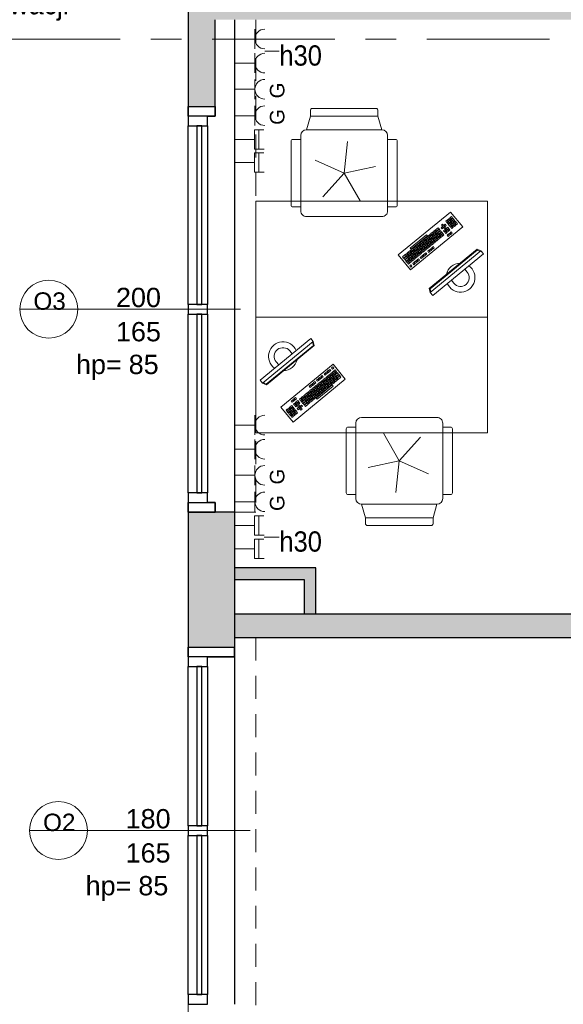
# Model space of a CAD drawing. Header units: centimetres. Extents: x 101 to 4622, y -1383 to 1498.
# Tile 16 of 68: x 1650 to 1931, y -487 to 23. Entities that reach past the tile are written whole.
import ezdxf

# ---------------------------------------------------------------- set-up
doc = ezdxf.new("R2010")
doc.units = ezdxf.units.CM
doc.linetypes.add('Oś', pattern=[111.125, 63.5, -15.875, 15.875, -15.875])
doc.linetypes.add('Ponad', pattern=[19.844, 11.9065, -7.9375])
for name, color, linetype, lineweight in [('A-ANNO-NOTE', 131, 'Continuous', 18), ('A-FLOR-OVHD', 1, 'Ponad', 18), ('A-GLAZ', 151, 'Continuous', 25), ('A-GLAZ-IDEN', 152, 'Continuous', 18), ('A-WALL', 113, 'Continuous', 25), ('A-WALL-PATT', 111, 'Continuous', 25), ('E-ELE-QPM-IDEN', 2, 'Continuous', 18), ('E-ELEC-EQPM', 71, 'Continuous', 18), ('G-ANNO-TEXT', 231, 'Continuous', 18), ('I-FURN', 30, 'Continuous', 18), ('S-GRID', 1, 'Continuous', 18)]:
    doc.layers.add(name, color=color, linetype=linetype, lineweight=lineweight)
doc.styles.add('Arial_1', font='arial.ttf', dxfattribs={"height": 7.5})
doc.styles.add('Arial_10', font='arial.ttf', dxfattribs={"height": 0.2})
doc.styles.add('Arial_11', font='arial.ttf', dxfattribs={"height": 9})
doc.styles.add('Arial_13', font='arial.ttf', dxfattribs={"width": 0.9, "height": 10.5})
doc.styles.add('Arial_5', font='arial.ttf', dxfattribs={"height": 10})
doc.styles.add('Arial_8', font='arial.ttf', dxfattribs={"width": 0.9, "height": 11})

# ---------------------------------------------------------------- blocks, each defined once
blk = doc.blocks.new('biurko lekarskie 60x120 - biurko lekarskie 60x120-1270917-4_piętro II PT - projektowany - PPOŻ B')
at = {"layer": 'I-FURN'}
for p, q in [((-76.23, 30), (43.77, 30)), ((-76.23, -30), (-76.23, 30)), ((43.77, 30), (43.77, -30)), ((-2.52, 2.15), (24.52, 24.38)), ((23.52, 20.71), (22.9, 20.21)), ((24.03, 20.1), (23.52, 20.71)), ((24.29, 21.35), (23.67, 20.84)), ((23.67, 20.84), (24.18, 20.22)), ((24.18, 20.22), (24.8, 20.73)), ((24.8, 20.73), (24.29, 21.35)), ((24.93, 20.58), (24.31, 20.07)), ((25.06, 21.99), (24.45, 21.48)), ((24.45, 21.48), (24.95, 20.86)), ((24.52, 24.38), (30.87, 16.66)), ((25.43, 19.96), (24.93, 20.58)), ((24.95, 20.86), (25.57, 21.37)), ((25.57, 21.37), (25.06, 21.99)), ((25.7, 21.21), (25.08, 20.7)), ((25.08, 20.7), (25.59, 20.09)), ((25.59, 20.09), (26.21, 20.59)), ((26.21, 20.59), (25.7, 21.21)), ((26.33, 20.44), (25.72, 19.93)), ((26.84, 19.82), (26.33, 20.44)), ((30.87, 16.66), (3.83, -5.57)), ((18.11, 16.27), (16.72, 15.13)), ((17.23, 14.51), (18.62, 15.65)), ((18.75, 15.5), (17.36, 14.35)), ((18.62, 15.65), (18.11, 16.27)), ((19.26, 14.88), (18.75, 15.5)), ((20.29, 16.77), (19.67, 16.26)), ((19.67, 16.26), (20.18, 15.64)), ((20.43, 18.17), (19.81, 17.67)), ((19.81, 17.67), (20.32, 17.05)), ((20.18, 15.64), (20.8, 16.15)), ((20.8, 16.15), (20.29, 16.77)), ((20.32, 17.05), (20.94, 17.56)), ((20.94, 17.56), (20.43, 18.17)), ((21.06, 17.4), (20.45, 16.89)), ((20.45, 16.89), (20.95, 16.28)), ((20.95, 16.28), (21.57, 16.78)), ((21.57, 16.78), (21.06, 17.4)), ((21.7, 16.63), (21.08, 16.12)), ((21.08, 16.12), (21.59, 15.5)), ((21.84, 18.04), (21.22, 17.53)), ((21.22, 17.53), (21.73, 16.91)), ((21.59, 15.5), (22.21, 16.01)), ((22.21, 16.01), (21.7, 16.63)), ((22.33, 15.86), (21.72, 15.35)), ((21.72, 15.35), (22.22, 14.73)), ((21.73, 16.91), (22.34, 17.42)), ((22.34, 17.42), (21.84, 18.04)), ((22.75, 20.08), (22.13, 19.57)), ((22.13, 19.57), (22.64, 18.95)), ((22.84, 15.24), (22.33, 15.86)), ((23.11, 16.49), (22.49, 15.98)), ((22.49, 15.98), (23, 15.37)), ((22.64, 18.95), (23.25, 19.46)), ((23.25, 19.46), (22.75, 20.08)), ((23.38, 19.31), (22.76, 18.8)), ((22.76, 18.8), (23.27, 18.18)), ((22.9, 20.21), (23.41, 19.59)), ((23, 15.37), (23.61, 15.87)), ((23.61, 15.87), (23.11, 16.49)), ((23.74, 15.72), (23.12, 15.21)), ((23.27, 18.18), (23.89, 18.69)), ((23.89, 18.69), (23.38, 19.31)), ((24.02, 18.53), (23.4, 18.03)), ((23.4, 18.03), (23.91, 17.41)), ((23.41, 19.59), (24.03, 20.1)), ((24.15, 19.94), (23.54, 19.43)), ((23.54, 19.43), (24.04, 18.82)), ((24.25, 15.1), (23.74, 15.72)), ((23.91, 17.41), (24.52, 17.92)), ((24.52, 17.92), (24.02, 18.53)), ((24.65, 17.76), (24.03, 17.25)), ((24.03, 17.25), (24.54, 16.64)), ((24.04, 18.82), (24.66, 19.32)), ((24.66, 19.32), (24.15, 19.94)), ((24.79, 19.17), (24.17, 18.66)), ((24.17, 18.66), (24.68, 18.04)), ((24.31, 20.07), (24.82, 19.45)), ((24.54, 16.64), (25.16, 17.14)), ((25.16, 17.14), (24.65, 17.76)), ((25.29, 16.99), (24.67, 16.48)), ((24.67, 16.48), (25.18, 15.86)), ((24.68, 18.04), (25.3, 18.55)), ((25.3, 18.55), (24.79, 19.17)), ((25.42, 18.4), (24.81, 17.89)), ((24.81, 17.89), (25.31, 17.27)), ((24.82, 19.45), (25.43, 19.96)), ((25.56, 19.81), (24.94, 19.3)), ((24.94, 19.3), (25.45, 18.68)), ((25.18, 15.86), (25.79, 16.37)), ((25.79, 16.37), (25.29, 16.99)), ((25.31, 17.27), (25.93, 17.78)), ((25.93, 17.78), (25.42, 18.4)), ((26.06, 17.63), (25.44, 17.12)), ((25.44, 17.12), (25.95, 16.5)), ((25.45, 18.68), (26.07, 19.19)), ((26.07, 19.19), (25.56, 19.81)), ((26.2, 19.03), (25.58, 18.52)), ((25.58, 18.52), (26.09, 17.91)), ((25.72, 19.93), (26.22, 19.31)), ((25.95, 16.5), (26.57, 17.01)), ((26.57, 17.01), (26.06, 17.63)), ((26.09, 17.91), (26.7, 18.41)), ((26.7, 18.41), (26.2, 19.03)), ((26.83, 18.26), (26.21, 17.75)), ((26.21, 17.75), (26.72, 17.13)), ((26.22, 19.31), (26.84, 19.82)), ((26.97, 19.67), (26.35, 19.16)), ((26.35, 19.16), (26.86, 18.54)), ((26.72, 17.13), (27.34, 17.64)), ((27.34, 17.64), (26.83, 18.26)), ((26.86, 18.54), (27.48, 19.05)), ((27.48, 19.05), (26.97, 19.67)), ((27.6, 18.9), (26.99, 18.39)), ((26.99, 18.39), (27.49, 17.77)), ((27.49, 17.77), (28.11, 18.28)), ((28.11, 18.28), (27.6, 18.9)), ((3.73, 5.74), (12.07, 12.6)), ((12.58, 11.98), (4.24, 5.12)), ((11.16, 10.55), (10.54, 10.04)), ((11.67, 9.93), (11.16, 10.55)), ((11.93, 11.19), (11.31, 10.68)), ((11.31, 10.68), (11.82, 10.06)), ((11.82, 10.06), (12.44, 10.57)), ((12.44, 10.57), (11.93, 11.19)), ((12.57, 10.42), (11.95, 9.91)), ((12.07, 12.6), (12.58, 11.98)), ((12.71, 11.82), (12.09, 11.31)), ((12.09, 11.31), (12.6, 10.7)), ((13.08, 9.8), (12.57, 10.42)), ((12.6, 10.7), (13.21, 11.2)), ((13.21, 11.2), (12.71, 11.82)), ((13.34, 11.05), (12.72, 10.54)), ((12.72, 10.54), (13.23, 9.92)), ((13.48, 12.46), (12.86, 11.95)), ((12.86, 11.95), (13.37, 11.33)), ((13.23, 9.92), (13.85, 10.43)), ((13.85, 10.43), (13.34, 11.05)), ((13.98, 10.28), (13.36, 9.77)), ((13.37, 11.33), (13.99, 11.84)), ((13.99, 11.84), (13.48, 12.46)), ((14.11, 11.69), (13.49, 11.18)), ((13.49, 11.18), (14, 10.56)), ((14.25, 13.09), (13.63, 12.58)), ((13.63, 12.58), (14.14, 11.97)), ((14.48, 9.66), (13.98, 10.28)), ((14, 10.56), (14.62, 11.07)), ((14.62, 11.07), (14.11, 11.69)), ((14.75, 10.91), (14.13, 10.41)), ((14.13, 10.41), (14.64, 9.79)), ((14.14, 11.97), (14.76, 12.48)), ((14.76, 12.48), (14.25, 13.09)), ((14.88, 12.32), (14.27, 11.81)), ((14.27, 11.81), (14.78, 11.19)), ((15.02, 13.73), (14.4, 13.22)), ((14.4, 13.22), (14.91, 12.6)), ((14.64, 9.79), (15.26, 10.3)), ((15.26, 10.3), (14.75, 10.91)), ((14.78, 11.19), (15.39, 11.7)), ((15.39, 11.7), (14.88, 12.32)), ((15.52, 11.55), (14.9, 11.04)), ((14.9, 11.04), (15.41, 10.42)), ((14.91, 12.6), (15.53, 13.11)), ((15.53, 13.11), (15.02, 13.73)), ((15.66, 12.96), (15.04, 12.45)), ((15.04, 12.45), (15.55, 11.83)), ((15.79, 14.36), (15.18, 13.86)), ((15.18, 13.86), (15.68, 13.24)), ((15.41, 10.42), (16.03, 10.93)), ((16.03, 10.93), (15.52, 11.55)), ((16.16, 10.78), (15.54, 10.27)), ((15.54, 10.27), (16.05, 9.65)), ((15.55, 11.83), (16.17, 12.34)), ((16.17, 12.34), (15.66, 12.96)), ((16.29, 12.18), (15.67, 11.68)), ((15.67, 11.68), (16.18, 11.06)), ((15.68, 13.24), (16.3, 13.75)), ((16.3, 13.75), (15.79, 14.36)), ((16.43, 13.59), (15.81, 13.08)), ((15.81, 13.08), (16.32, 12.46)), ((16.57, 15), (15.95, 14.49)), ((15.95, 14.49), (16.46, 13.87)), ((16.66, 10.16), (16.16, 10.78)), ((16.18, 11.06), (16.8, 11.57)), ((16.8, 11.57), (16.29, 12.18)), ((16.93, 11.41), (16.31, 10.9)), ((16.31, 10.9), (16.82, 10.29)), ((16.32, 12.46), (16.94, 12.97)), ((16.94, 12.97), (16.43, 13.59)), ((17.06, 12.82), (16.45, 12.31)), ((16.45, 12.31), (16.96, 11.69)), ((16.46, 13.87), (17.08, 14.38)), ((17.08, 14.38), (16.57, 15)), ((17.2, 14.23), (16.58, 13.72)), ((16.58, 13.72), (17.09, 13.1)), ((16.72, 15.13), (17.23, 14.51)), ((16.82, 10.29), (17.44, 10.79)), ((17.44, 10.79), (16.93, 11.41)), ((17.56, 10.64), (16.94, 10.13)), ((16.96, 11.69), (17.57, 12.2)), ((17.57, 12.2), (17.06, 12.82)), ((17.7, 12.05), (17.08, 11.54)), ((17.08, 11.54), (17.59, 10.92)), ((17.09, 13.1), (17.71, 13.61)), ((17.71, 13.61), (17.2, 14.23)), ((17.84, 13.45), (17.22, 12.95)), ((17.22, 12.95), (17.73, 12.33)), ((17.36, 14.35), (17.86, 13.74)), ((18.07, 10.02), (17.56, 10.64)), ((17.59, 10.92), (18.21, 11.43)), ((18.21, 11.43), (17.7, 12.05)), ((18.34, 11.27), (17.72, 10.77)), ((17.72, 10.77), (18.23, 10.15)), ((17.73, 12.33), (18.35, 12.84)), ((18.35, 12.84), (17.84, 13.45)), ((18.47, 12.68), (17.85, 12.17)), ((17.85, 12.17), (18.36, 11.56)), ((17.86, 13.74), (19.26, 14.88)), ((19.38, 14.72), (17.99, 13.58)), ((17.99, 13.58), (18.5, 12.96)), ((18.23, 10.15), (18.84, 10.66)), ((18.84, 10.66), (18.34, 11.27)), ((18.36, 11.56), (18.98, 12.06)), ((18.98, 12.06), (18.47, 12.68)), ((19.11, 11.91), (18.49, 11.4)), ((18.49, 11.4), (19, 10.78)), ((18.5, 12.96), (19.89, 14.11)), ((19.24, 13.32), (18.63, 12.81)), ((18.63, 12.81), (19.14, 12.19)), ((19, 10.78), (19.62, 11.29)), ((19.62, 11.29), (19.11, 11.91)), ((19.14, 12.19), (19.75, 12.7)), ((19.75, 12.7), (19.24, 13.32)), ((19.88, 12.54), (19.26, 12.04)), ((19.26, 12.04), (19.77, 11.42)), ((19.89, 14.11), (19.38, 14.72)), ((20.02, 13.95), (19.4, 13.44)), ((19.4, 13.44), (19.91, 12.83)), ((19.77, 11.42), (20.39, 11.93)), ((20.39, 11.93), (19.88, 12.54)), ((19.91, 12.83), (20.53, 13.33)), ((20.53, 13.33), (20.02, 13.95)), ((20.65, 13.18), (20.03, 12.67)), ((20.03, 12.67), (20.54, 12.05)), ((20.54, 12.05), (21.16, 12.56)), ((21.16, 12.56), (20.65, 13.18)), ((21.56, 15.22), (20.94, 14.71)), ((20.94, 14.71), (21.45, 14.1)), ((21.45, 14.1), (22.07, 14.6)), ((22.07, 14.6), (21.56, 15.22)), ((22.2, 14.45), (21.58, 13.94)), ((21.58, 13.94), (22.09, 13.32)), ((22.09, 13.32), (22.71, 13.83)), ((22.71, 13.83), (22.2, 14.45)), ((22.22, 14.73), (22.84, 15.24)), ((22.97, 15.08), (22.35, 14.58)), ((22.35, 14.58), (22.86, 13.96)), ((23.39, 12.84), (22.77, 12.33)), ((22.77, 12.33), (23.28, 11.72)), ((22.86, 13.96), (23.48, 14.47)), ((23.48, 14.47), (22.97, 15.08)), ((23.12, 15.21), (23.63, 14.59)), ((23.28, 11.72), (23.9, 12.22)), ((23.9, 12.22), (23.39, 12.84)), ((24.16, 13.48), (23.54, 12.97)), ((23.54, 12.97), (24.05, 12.35)), ((23.63, 14.59), (24.25, 15.1)), ((24.05, 12.35), (24.67, 12.86)), ((24.67, 12.86), (24.16, 13.48)), ((24.93, 14.11), (24.32, 13.6)), ((24.32, 13.6), (24.83, 12.99)), ((24.83, 12.99), (25.44, 13.49)), ((25.44, 13.49), (24.93, 14.11)), ((4.24, 5.12), (3.73, 5.74)), ((4.98, 5.47), (4.36, 4.96)), ((5.49, 4.85), (4.98, 5.47)), ((5.75, 6.11), (5.14, 5.6)), ((5.14, 5.6), (5.64, 4.98)), ((5.64, 4.98), (6.26, 5.49)), ((6.26, 5.49), (5.75, 6.11)), ((6.39, 5.33), (5.77, 4.83)), ((5.91, 6.23), (6.53, 6.74)), ((6.42, 5.62), (5.91, 6.23)), ((6.9, 4.72), (6.39, 5.33)), ((7.03, 6.12), (6.42, 5.62)), ((6.53, 6.74), (7.03, 6.12)), ((6.54, 5.46), (7.16, 5.97)), ((7.05, 4.84), (6.54, 5.46)), ((7.3, 7.38), (6.68, 6.87)), ((6.68, 6.87), (7.19, 6.25)), ((7.67, 5.35), (7.05, 4.84)), ((7.16, 5.97), (7.67, 5.35)), ((7.18, 4.69), (7.8, 5.2)), ((7.19, 6.25), (7.81, 6.76)), ((7.81, 6.76), (7.3, 7.38)), ((7.93, 6.6), (7.32, 6.1)), ((7.32, 6.1), (7.82, 5.48)), ((8.07, 8.01), (7.45, 7.5)), ((7.45, 7.5), (7.96, 6.89)), ((7.8, 5.2), (8.3, 4.58)), ((7.82, 5.48), (8.44, 5.99)), ((8.44, 5.99), (7.93, 6.6)), ((8.57, 5.83), (7.95, 5.32)), ((7.95, 5.32), (8.46, 4.71)), ((7.96, 6.89), (8.58, 7.39)), ((9.21, 6.62), (8.07, 8.01)), ((8.71, 7.24), (8.09, 6.73)), ((8.09, 6.73), (8.6, 6.11)), ((8.84, 8.65), (8.23, 8.14)), ((8.23, 8.14), (8.73, 7.52)), ((8.46, 4.71), (9.08, 5.21)), ((9.08, 5.21), (8.57, 5.83)), ((8.6, 6.11), (9.21, 6.62)), ((9.34, 6.47), (8.72, 5.96)), ((8.72, 5.96), (9.23, 5.34)), ((8.73, 7.52), (9.35, 8.03)), ((9.35, 8.03), (8.84, 8.65)), ((9.48, 7.87), (8.86, 7.37)), ((8.86, 7.37), (9.37, 6.75)), ((9.62, 9.28), (9, 8.77)), ((9, 8.77), (9.51, 8.16)), ((9.23, 5.34), (9.85, 5.85)), ((9.85, 5.85), (9.34, 6.47)), ((9.98, 5.69), (9.36, 5.19)), ((9.36, 5.19), (9.87, 4.57)), ((9.37, 6.75), (9.99, 7.26)), ((9.99, 7.26), (9.48, 7.87)), ((10.11, 7.1), (9.5, 6.59)), ((9.5, 6.59), (10, 5.98)), ((9.51, 8.16), (10.12, 8.66)), ((10.12, 8.66), (9.62, 9.28)), ((10.25, 8.51), (9.63, 8)), ((9.63, 8), (10.14, 7.38)), ((10.39, 9.92), (9.77, 9.41)), ((9.77, 9.41), (10.28, 8.79)), ((10.48, 5.08), (9.98, 5.69)), ((10, 5.98), (10.62, 6.48)), ((10.62, 6.48), (10.11, 7.1)), ((10.75, 6.33), (10.13, 5.82)), ((10.13, 5.82), (10.64, 5.2)), ((10.14, 7.38), (10.76, 7.89)), ((10.76, 7.89), (10.25, 8.51)), ((10.89, 7.74), (10.27, 7.23)), ((10.27, 7.23), (10.78, 6.61)), ((10.28, 8.79), (10.9, 9.3)), ((10.9, 9.3), (10.39, 9.92)), ((11.02, 9.15), (10.41, 8.64)), ((10.41, 8.64), (10.91, 8.02)), ((10.54, 10.04), (11.05, 9.43)), ((10.64, 5.2), (11.26, 5.71)), ((11.26, 5.71), (10.75, 6.33)), ((11.38, 5.56), (10.77, 5.05)), ((10.78, 6.61), (11.39, 7.12)), ((11.39, 7.12), (10.89, 7.74)), ((11.52, 6.97), (10.9, 6.46)), ((10.9, 6.46), (11.41, 5.84)), ((10.91, 8.02), (11.53, 8.53)), ((11.53, 8.53), (11.02, 9.15)), ((11.66, 8.37), (11.04, 7.86)), ((11.04, 7.86), (11.55, 7.25)), ((11.05, 9.43), (11.67, 9.93)), ((11.8, 9.78), (11.18, 9.27)), ((11.18, 9.27), (11.69, 8.65)), ((11.89, 4.94), (11.38, 5.56)), ((11.41, 5.84), (12.03, 6.35)), ((12.03, 6.35), (11.52, 6.97)), ((12.16, 6.19), (11.54, 5.68)), ((11.54, 5.68), (12.05, 5.07)), ((11.55, 7.25), (12.17, 7.75)), ((12.17, 7.75), (11.66, 8.37)), ((12.29, 7.6), (11.68, 7.09)), ((11.68, 7.09), (12.18, 6.47)), ((11.69, 8.65), (12.3, 9.16)), ((12.3, 9.16), (11.8, 9.78)), ((12.43, 9.01), (11.81, 8.5)), ((11.81, 8.5), (12.32, 7.88)), ((11.95, 9.91), (12.46, 9.29)), ((12.05, 5.07), (12.66, 5.57)), ((12.66, 5.57), (12.16, 6.19)), ((12.18, 6.47), (12.8, 6.98)), ((12.8, 6.98), (12.29, 7.6)), ((12.93, 6.83), (12.31, 6.32)), ((12.31, 6.32), (12.82, 5.7)), ((12.32, 7.88), (12.94, 8.39)), ((12.94, 8.39), (12.43, 9.01)), ((13.07, 8.24), (12.45, 7.73)), ((12.45, 7.73), (12.96, 7.11)), ((12.46, 9.29), (13.08, 9.8)), ((13.2, 9.64), (12.58, 9.13)), ((12.58, 9.13), (13.09, 8.52)), ((12.82, 5.7), (13.44, 6.21)), ((13.44, 6.21), (12.93, 6.83)), ((12.96, 7.11), (13.57, 7.62)), ((13.57, 7.62), (13.07, 8.24)), ((13.7, 7.46), (13.08, 6.95)), ((13.08, 6.95), (13.59, 6.34)), ((13.09, 8.52), (13.71, 9.02)), ((13.71, 9.02), (13.2, 9.64)), ((13.84, 8.87), (13.22, 8.36)), ((13.22, 8.36), (13.73, 7.74)), ((13.36, 9.77), (13.87, 9.15)), ((14.12, 5.22), (13.5, 4.71)), ((13.54, -15.18), (38.3, 5.18)), ((13.59, 6.34), (14.21, 6.85)), ((14.21, 6.85), (13.7, 7.46)), ((13.73, 7.74), (14.35, 8.25)), ((14.35, 8.25), (13.84, 8.87)), ((14.47, 8.1), (13.86, 7.59)), ((13.86, 7.59), (14.36, 6.97)), ((13.87, 9.15), (14.48, 9.66)), ((14.61, 9.51), (13.99, 9)), ((13.99, 9), (14.5, 8.38)), ((14.63, 4.6), (14.12, 5.22)), ((14.89, 5.85), (14.28, 5.35)), ((14.28, 5.35), (14.78, 4.73)), ((14.36, 6.97), (14.98, 7.48)), ((14.98, 7.48), (14.47, 8.1)), ((14.5, 8.38), (15.12, 8.89)), ((15.12, 8.89), (14.61, 9.51)), ((15.25, 8.73), (14.63, 8.23)), ((14.63, 8.23), (15.14, 7.61)), ((15.38, 10.14), (14.76, 9.63)), ((14.76, 9.63), (15.27, 9.01)), ((14.78, 4.73), (15.4, 5.24)), ((15.4, 5.24), (14.89, 5.85)), ((15.67, 6.49), (15.05, 5.98)), ((15.05, 5.98), (15.56, 5.36)), ((15.14, 7.61), (15.75, 8.12)), ((15.75, 8.12), (15.25, 8.73)), ((15.27, 9.01), (15.89, 9.52)), ((15.89, 9.52), (15.38, 10.14)), ((16.02, 9.37), (15.4, 8.86)), ((15.4, 8.86), (15.91, 8.24)), ((15.56, 5.36), (16.17, 5.87)), ((16.17, 5.87), (15.67, 6.49)), ((15.91, 8.24), (16.53, 8.75)), ((16.53, 8.75), (16.02, 9.37)), ((16.05, 9.65), (16.66, 10.16)), ((16.79, 10), (16.17, 9.5)), ((16.17, 9.5), (16.68, 8.88)), ((16.68, 8.88), (17.3, 9.39)), ((17.3, 9.39), (16.79, 10)), ((16.94, 10.13), (17.45, 9.51)), ((17.45, 9.51), (18.07, 10.02)), ((38.3, 5.18), (40.32, 4.25)), ((3.83, -5.57), (-2.52, 2.15)), ((1.12, 2.3), (-0.27, 1.15)), ((-0.27, 1.15), (0.24, 0.53)), ((0.24, 0.53), (1.63, 1.68)), ((1.75, 1.52), (0.36, 0.38)), ((0.36, 0.38), (0.87, -0.24)), ((0.87, -0.24), (2.26, 0.91)), ((2.39, 0.75), (1, -0.39)), ((1.63, 1.68), (1.12, 2.3)), ((1.89, 2.93), (1.27, 2.42)), ((1.27, 2.42), (1.78, 1.8)), ((1.51, -1.01), (2.9, 0.13)), ((2.26, 0.91), (1.75, 1.52)), ((1.78, 1.8), (2.4, 2.31)), ((2.4, 2.31), (1.89, 2.93)), ((2.53, 2.16), (1.91, 1.65)), ((1.91, 1.65), (2.42, 1.03)), ((2.66, 3.57), (2.05, 3.06)), ((2.05, 3.06), (2.55, 2.44)), ((2.9, 0.13), (2.39, 0.75)), ((2.42, 1.03), (3.03, 1.54)), ((3.03, 1.54), (2.53, 2.16)), ((3.16, 1.39), (2.54, 0.88)), ((2.54, 0.88), (3.05, 0.26)), ((2.55, 2.44), (3.17, 2.95)), ((3.17, 2.95), (2.66, 3.57)), ((3.3, 2.79), (2.68, 2.29)), ((2.68, 2.29), (3.19, 1.67)), ((3.44, 4.2), (2.82, 3.69)), ((2.82, 3.69), (3.33, 3.08)), ((3.05, 0.26), (3.67, 0.77)), ((3.67, 0.77), (3.16, 1.39)), ((3.8, 0.61), (3.18, 0.11)), ((3.18, 0.11), (3.69, -0.51)), ((3.19, 1.67), (3.81, 2.18)), ((3.81, 2.18), (3.3, 2.79)), ((3.93, 2.02), (3.32, 1.51)), ((3.32, 1.51), (3.82, 0.9)), ((3.33, 3.08), (3.94, 3.58)), ((3.94, 3.58), (3.44, 4.2)), ((4.07, 3.43), (3.45, 2.92)), ((3.45, 2.92), (3.96, 2.3)), ((4.21, 4.84), (3.59, 4.33)), ((3.59, 4.33), (4.1, 3.71)), ((4.31, 0), (3.8, 0.61)), ((3.82, 0.9), (4.44, 1.4)), ((4.44, 1.4), (3.93, 2.02)), ((4.57, 1.25), (3.95, 0.74)), ((3.95, 0.74), (4.46, 0.12)), ((3.96, 2.3), (4.58, 2.81)), ((4.58, 2.81), (4.07, 3.43)), ((4.71, 2.66), (4.09, 2.15)), ((4.09, 2.15), (4.6, 1.53)), ((4.1, 3.71), (4.72, 4.22)), ((4.72, 4.22), (4.21, 4.84)), ((4.84, 4.06), (4.23, 3.56)), ((4.23, 3.56), (4.73, 2.94)), ((4.36, 4.96), (4.87, 4.35)), ((4.46, 0.12), (5.08, 0.63)), ((5.08, 0.63), (4.57, 1.25)), ((5.2, 0.48), (4.59, -0.03)), ((4.6, 1.53), (5.21, 2.04)), ((5.21, 2.04), (4.71, 2.66)), ((5.34, 1.88), (4.72, 1.38)), ((4.72, 1.38), (5.23, 0.76)), ((4.73, 2.94), (5.35, 3.45)), ((5.35, 3.45), (4.84, 4.06)), ((5.48, 3.29), (4.86, 2.78)), ((4.86, 2.78), (5.37, 2.17)), ((4.87, 4.35), (5.49, 4.85)), ((5.62, 4.7), (5, 4.19)), ((5, 4.19), (5.51, 3.57)), ((5.71, -0.14), (5.2, 0.48)), ((5.23, 0.76), (5.85, 1.27)), ((5.85, 1.27), (5.34, 1.88)), ((5.98, 1.11), (5.36, 0.6)), ((5.36, 0.6), (5.87, -0.01)), ((5.37, 2.17), (5.99, 2.67)), ((5.99, 2.67), (5.48, 3.29)), ((6.11, 2.52), (5.5, 2.01)), ((5.5, 2.01), (6, 1.39)), ((5.51, 3.57), (6.12, 4.08)), ((6.12, 4.08), (5.62, 4.7)), ((6.25, 3.93), (5.63, 3.42)), ((5.63, 3.42), (6.14, 2.8)), ((5.77, 4.83), (6.28, 4.21)), ((5.87, -0.01), (6.48, 0.49)), ((6.48, 0.49), (5.98, 1.11)), ((6, 1.39), (6.62, 1.9)), ((6.62, 1.9), (6.11, 2.52)), ((6.75, 1.75), (6.13, 1.24)), ((6.13, 1.24), (6.64, 0.62)), ((6.14, 2.8), (6.76, 3.31)), ((6.76, 3.31), (6.25, 3.93)), ((6.89, 3.15), (6.27, 2.65)), ((6.27, 2.65), (6.78, 2.03)), ((6.28, 4.21), (6.9, 4.72)), ((7.02, 4.56), (6.41, 4.05)), ((6.41, 4.05), (6.91, 3.44)), ((6.64, 0.62), (7.26, 1.13)), ((7.26, 1.13), (6.75, 1.75)), ((6.78, 2.03), (7.39, 2.54)), ((7.39, 2.54), (6.89, 3.15)), ((7.52, 2.38), (6.9, 1.87)), ((6.9, 1.87), (7.41, 1.26)), ((6.91, 3.44), (7.53, 3.94)), ((7.53, 3.94), (7.02, 4.56)), ((7.66, 3.79), (7.04, 3.28)), ((7.04, 3.28), (7.55, 2.66)), ((7.69, 4.07), (7.18, 4.69)), ((7.94, 0.14), (7.32, -0.37)), ((7.41, 1.26), (8.03, 1.76)), ((8.03, 1.76), (7.52, 2.38)), ((7.55, 2.66), (8.17, 3.17)), ((8.17, 3.17), (7.66, 3.79)), ((8.29, 3.02), (7.68, 2.51)), ((7.68, 2.51), (8.18, 1.89)), ((8.3, 4.58), (7.69, 4.07)), ((7.81, 3.92), (8.43, 4.42)), ((8.32, 3.3), (7.81, 3.92)), ((8.45, -0.48), (7.94, 0.14)), ((8.18, 1.89), (8.8, 2.4)), ((8.8, 2.4), (8.29, 3.02)), ((8.94, 3.81), (8.32, 3.3)), ((8.43, 4.42), (8.94, 3.81)), ((8.45, 3.14), (9.07, 3.65)), ((8.96, 2.53), (8.45, 3.14)), ((9.2, 5.06), (8.59, 4.55)), ((8.59, 4.55), (9.09, 3.93)), ((9.49, 1.41), (8.87, 0.9)), ((8.87, 0.9), (9.38, 0.28)), ((9.57, 3.03), (8.96, 2.53)), ((9.07, 3.65), (9.57, 3.03)), ((9.09, 3.93), (9.71, 4.44)), ((9.71, 4.44), (9.2, 5.06)), ((9.84, 4.29), (9.22, 3.78)), ((9.22, 3.78), (9.73, 3.16)), ((9.38, 0.28), (10, 0.79)), ((10, 0.79), (9.49, 1.41)), ((9.64, 1.54), (10.26, 2.04)), ((10.15, 0.92), (9.64, 1.54)), ((9.73, 3.16), (10.35, 3.67)), ((10.35, 3.67), (9.84, 4.29)), ((9.87, 4.57), (10.48, 5.08)), ((10.61, 4.92), (9.99, 4.41)), ((9.99, 4.41), (10.5, 3.8)), ((10.77, 1.43), (10.15, 0.92)), ((10.26, 2.04), (10.77, 1.43)), ((11.03, 2.68), (10.41, 2.17)), ((10.41, 2.17), (10.92, 1.55)), ((10.5, 3.8), (11.12, 4.3)), ((11.12, 4.3), (10.61, 4.92)), ((10.77, 5.05), (11.27, 4.43)), ((10.92, 1.55), (11.54, 2.06)), ((11.54, 2.06), (11.03, 2.68)), ((11.8, 3.31), (11.19, 2.81)), ((11.19, 2.81), (11.69, 2.19)), ((11.27, 4.43), (11.89, 4.94)), ((11.69, 2.19), (12.31, 2.7)), ((12.31, 2.7), (11.8, 3.31)), ((13.35, 4.58), (12.73, 4.08)), ((12.73, 4.08), (13.24, 3.46)), ((13.24, 3.46), (13.86, 3.97)), ((13.86, 3.97), (13.35, 4.58)), ((13.5, 4.71), (14.01, 4.09)), ((13.99, -15.33), (38.36, 4.71)), ((14.01, 4.09), (14.63, 4.6)), ((14.06, -17.34), (40.32, 4.25)), ((41.59, 2.71), (15.33, -18.89)), ((38.36, 4.71), (39.99, 3.98)), ((40.32, 4.25), (41.59, 2.71)), ((1, -0.39), (1.51, -1.01)), ((2.25, -0.66), (1.63, -1.16)), ((1.63, -1.16), (2.14, -1.78)), ((2.14, -1.78), (2.76, -1.27)), ((2.76, -1.27), (2.25, -0.66)), ((2.89, -1.43), (2.27, -1.94)), ((2.27, -1.94), (2.78, -2.56)), ((3.02, -0.02), (2.41, -0.53)), ((2.41, -0.53), (2.91, -1.15)), ((2.78, -2.56), (3.4, -2.05)), ((3.4, -2.05), (2.89, -1.43)), ((2.91, -1.15), (3.53, -0.64)), ((3.53, -0.64), (3.02, -0.02)), ((3.66, -0.79), (3.04, -1.3)), ((3.04, -1.3), (3.55, -1.92)), ((4.08, -3.04), (3.46, -3.55)), ((3.46, -3.55), (3.97, -4.16)), ((3.55, -1.92), (4.17, -1.41)), ((4.17, -1.41), (3.66, -0.79)), ((3.69, -0.51), (4.31, 0)), ((4.43, -0.16), (3.81, -0.67)), ((3.81, -0.67), (4.32, -1.28)), ((3.97, -4.16), (4.59, -3.66)), ((4.59, -3.66), (4.08, -3.04)), ((4.32, -1.28), (4.94, -0.78)), ((4.94, -0.78), (4.43, -0.16)), ((4.59, -0.03), (5.09, -0.65)), ((5.63, -1.77), (5.01, -2.28)), ((5.01, -2.28), (5.52, -2.89)), ((5.09, -0.65), (5.71, -0.14)), ((5.52, -2.89), (6.13, -2.38)), ((6.13, -2.38), (5.63, -1.77)), ((6.4, -1.13), (5.78, -1.64)), ((5.78, -1.64), (6.29, -2.26)), ((6.29, -2.26), (6.91, -1.75)), ((6.91, -1.75), (6.4, -1.13)), ((7.17, -0.5), (6.55, -1)), ((6.55, -1), (7.06, -1.62)), ((7.06, -1.62), (7.68, -1.11)), ((7.68, -1.11), (7.17, -0.5)), ((7.32, -0.37), (7.83, -0.99)), ((7.83, -0.99), (8.45, -0.48)), ((33.21, -6.78), (31.94, -5.23)), ((14.06, -17.34), (13.54, -15.18)), ((26.25, -12.49), (24.98, -10.95)), ((14.39, -17.07), (13.99, -15.33)), ((15.33, -18.89), (14.06, -17.34)), ((43.77, -30), (-76.23, -30))]:
    blk.add_line(p, q, dxfattribs=at)
for radius, start, end in [(7.5, 92.5607, 166.3005), (7.5, 203.9646, 54.8966), (4.5, 219.4306, 39.4306)]:
    blk.add_arc((29.73, -9.63), radius, start, end, dxfattribs=at)
blk = doc.blocks.new('krzesło obrotowe - krzesło obrotowe-1270918-4_piętro II PT - projektowany - PPOŻ B')
at = {"layer": 'I-FURN'}
for p, q in [((-17.5, 22.5), (-17.5, 26.5)), ((-16.5, 27.5), (16.5, 27.5)), ((17.5, 22.5), (17.5, 26.5)), ((-19.5, 22.5), (19.5, 22.5)), ((-33.5, -16.5), (-33.5, 16.5)), ((-29.5, 17.5), (-32.5, 17.5)), ((-22.5, 19.5), (-29.5, 17.5)), ((-29.5, -17.5), (-29.5, 17.5)), ((-22.5, -19.5), (-22.5, 19.5)), ((-3.43, 16.14), (0, 0)), ((22.5, 19.5), (22.5, -19.5)), ((0, 0), (14.29, 8.25)), ((0, 0), (-16.41, 1.72)), ((-6.71, -15.07), (0, 0)), ((0, 0), (12.26, -11.04)), ((-32.5, -17.5), (-29.5, -17.5)), ((-29.5, -17.5), (-22.5, -19.5)), ((19.5, -22.5), (-19.5, -22.5)), ((-17.5, -22.5), (-17.5, -26.5)), ((17.5, -22.5), (17.5, -26.5)), ((16.5, -27.5), (-16.5, -27.5))]:
    blk.add_line(p, q, dxfattribs=at)
for centre, radius, start, end in [((-16.5, 26.5), 1, 90, 180), ((16.5, 26.5), 1, 0, 90), ((-19.5, 19.5), 3, 90, 180), ((19.5, 19.5), 3, 360, 90), ((-32.5, 16.5), 1, 90, 180), ((-32.5, -16.5), 1, 180, 270), ((-19.5, -19.5), 3, 180, 270), ((19.5, -19.5), 3, 270, 0), ((-16.5, -26.5), 1, 180, 270), ((16.5, -26.5), 1, 270, 0)]:
    blk.add_arc(centre, radius, start, end, dxfattribs=at)
blk = doc.blocks.new('Aluminum_Exterior_Window_-_Double - 200 x 165 cm-1494225-4_piętro II PT - projektowany - PPOŻ B')
at = {"layer": 'A-GLAZ'}
for p, q in [((-132.16, 9.66), (-137.16, 9.66)), ((-137.16, 9.66), (-137.16, -0.34)), ((-132.16, -0.34), (-132.16, 9.66)), ((-132.16, 9.66), (-39.66, 9.66)), ((-39.66, 5.21), (-132.16, 5.21)), ((-132.16, 5.21), (-132.16, 2.67)), ((-34.66, 9.66), (-39.66, 9.66)), ((-39.66, 9.66), (-39.66, -0.34)), ((-39.66, 2.67), (-39.66, 5.21)), ((-34.66, -0.34), (-34.66, 9.66)), ((-34.66, 9.66), (57.84, 9.66)), ((57.84, 5.21), (-34.66, 5.21)), ((-34.66, 5.21), (-34.66, 2.67)), ((62.84, 9.66), (57.84, 9.66)), ((57.84, 9.66), (57.84, -0.34)), ((57.84, 2.67), (57.84, 5.21)), ((62.84, -0.34), (62.84, 9.66)), ((-132.16, 2.67), (-39.66, 2.67)), ((-34.66, 2.67), (57.84, 2.67)), ((-137.16, -0.34), (-132.16, -0.34)), ((-39.66, -0.34), (-132.16, -0.34)), ((-39.66, -0.34), (-34.66, -0.34)), ((57.84, -0.34), (-34.66, -0.34)), ((57.84, -0.34), (62.84, -0.34))]:
    blk.add_line(p, q, dxfattribs=at)
blk = doc.blocks.new('Aluminum_Exterior_Window_-_Double - 180 x 165 cm-1494228-4_piętro II PT - projektowany - PPOŻ B')
at = {"layer": 'A-GLAZ'}
for p, q in [((-132.16, 14.66), (-137.16, 14.66)), ((-137.16, 14.66), (-137.16, 4.66)), ((-132.16, 4.66), (-132.16, 14.66)), ((-132.16, 14.66), (-49.66, 14.66)), ((-49.66, 10.21), (-132.16, 10.21)), ((-132.16, 10.21), (-132.16, 7.67)), ((-44.66, 14.66), (-49.66, 14.66)), ((-49.66, 14.66), (-49.66, 4.66)), ((-49.66, 7.67), (-49.66, 10.21)), ((-44.66, 4.66), (-44.66, 14.66)), ((-44.66, 14.66), (37.84, 14.66)), ((37.84, 10.21), (-44.66, 10.21)), ((-44.66, 10.21), (-44.66, 7.67)), ((42.84, 14.66), (37.84, 14.66)), ((37.84, 14.66), (37.84, 4.66)), ((37.84, 7.67), (37.84, 10.21)), ((42.84, 4.66), (42.84, 14.66)), ((-132.16, 7.67), (-49.66, 7.67)), ((-44.66, 7.67), (37.84, 7.67)), ((-137.16, 4.66), (-132.16, 4.66)), ((-49.66, 4.66), (-132.16, 4.66)), ((-49.66, 4.66), (-44.66, 4.66)), ((37.84, 4.66), (-44.66, 4.66)), ((37.84, 4.66), (42.84, 4.66))]:
    blk.add_line(p, q, dxfattribs=at)
blk = doc.blocks.new('gniazdo  IT wielokrotne - 30-1471995-4_piętro II PT - projektowany - PPOŻ B')
at = {"layer": 'E-ELEC-EQPM'}
for p, q in [((7.5, 27.21), (7.5, 22.33)), ((17.5, 22.33), (17.5, 27.38)), ((19.5, 27.21), (19.5, 22.33)), ((29.5, 22.33), (29.5, 27.38)), ((7.5, 24.53), (17.5, 24.53)), ((7.5, 22.33), (17.5, 22.33)), ((12.5, 22.33), (12.5, 12)), ((19.5, 24.53), (29.5, 24.53)), ((19.5, 22.33), (29.5, 22.33)), ((24.5, 22.33), (24.5, 12))]:
    blk.add_line(p, q, dxfattribs=at)
blk = doc.blocks.new('gniazdo elektryczne wielokrotne_gwarantowane - E1_30-1472068-4_piętro II PT - projektowany - PPOŻ B')
at = {"layer": 'E-ELEC-EQPM'}
for p, q in [((17.58, 22.5), (7.42, 22.5)), ((12.5, 22.5), (12.5, 12)), ((31.3, 22.5), (21.13, 22.5)), ((26.22, 22.5), (26.22, 12))]:
    blk.add_line(p, q, dxfattribs=at)
for centre in [(12.5, 27.58), (26.22, 27.58)]:
    blk.add_arc(centre, 5.08, 180, 0, dxfattribs=at)
blk = doc.blocks.new('gniazdo elektryczne wielokrotne - 30-1472130-4_piętro II PT - projektowany - PPOŻ B')
at = {"layer": 'E-ELEC-EQPM'}
for p, q in [((17.58, 22.5), (7.42, 22.5)), ((12.5, 22.5), (12.5, 12)), ((30.08, 22.5), (19.92, 22.5)), ((25, 22.5), (25, 12))]:
    blk.add_line(p, q, dxfattribs=at)
for centre in [(12.5, 27.58), (25, 27.58)]:
    blk.add_arc(centre, 5.08, 180, 0, dxfattribs=at)
blk = doc.blocks.new('Okno_LD_typ 100 - --862013-4_piętro II PT - projektowany - PPOŻ B')
at = {"layer": 'A-GLAZ-IDEN'}
blk.add_line((0, 1.892), (0, -0.392), dxfattribs=at)
blk.add_circle((0, -0.092), 0.3, dxfattribs=at)
at = {"layer": 'A-GLAZ-IDEN', "insert": (0.471, 0.663), "char_height": 0.2, "width": 0.48783, "attachment_point": 3, "rotation": 90, "line_spacing_factor": 0.936439, "style": 'Arial_10', "bg_fill": 3, "box_fill_scale": 1.25, "bg_fill_color": 256, "bg_fill_true_color": 13158600, "bg_fill_transparency": 0}
blk.add_mtext('\\pxqr,t6.35,12.7,19.05,25.4,31.75,38.1,44.45,50.8,57.15,63.5,69.85,76.2,82.55,88.9,95.25,101.6,107.95,114.3,120.65,127,133.35,139.7,146.05,152.4,158.75,165.1,171.45,177.8,184.15,190.5,196.85,203.2;{hp= }', dxfattribs=at)

msp = doc.modelspace()

# ---------------------------------------------------------------- hatches: boundary and pattern name
at = {"layer": 'A-WALL-PATT'}
for points in [[(1761.04, 22.62), (1761.04, 47.62), (1737.04, 47.62), (1737.04, 22.62), (1751.04, 22.62)], [(1751.04, -22.38), (1751.04, 22.62), (1737.04, 22.62), (1737.04, -22.38)], [(1761.04, -302.38), (1761.04, -232.38), (1737.04, -232.38), (1737.04, -302.38)], [(1797.04, -267.38), (1803.04, -267.38), (1803.04, -261.38), (1761.04, -261.38), (1761.04, -267.38)], [(1803.04, -285.38), (1803.04, -267.38), (1797.04, -267.38), (1797.04, -285.38)]]:
    msp.add_hatch(color=9, dxfattribs=at).paths.add_polyline_path(points, flags=0)
h = msp.add_hatch(color=9, dxfattribs=at)
h.paths.add_polyline_path([(2532.04, 22.62), (2538.04, 22.62), (2538.04, 34.62), (2204.04, 34.62), (2204.04, 22.62), (2502.04, 22.62), (2502.04, 27.62), (2532.04, 27.62)], flags=0)
h.paths.add_polyline_path([(1761.04, 22.62), (2017.04, 22.62), (2017.04, 27.62), (2057.04, 27.62), (2057.04, 22.62), (2104.04, 22.62), (2104.04, 34.62), (1761.04, 34.62)], flags=0)
h = msp.add_hatch(color=9, dxfattribs=at)
h.paths.add_polyline_path([(1761.04, -297.38), (2038.04, -297.38), (2038.04, -285.38), (1761.04, -285.38)], flags=0)
h.paths.add_polyline_path([(2426.04, -297.38), (2426.04, -285.38), (2414.54, -285.38), (2414.54, -297.38)], flags=0)
h.paths.add_polyline_path([(2314.54, -297.38), (2314.54, -285.38), (2204.04, -285.38), (2204.04, -297.38)], flags=0)

# ---------------------------------------------------------------- linework, layer by layer
at = {"layer": 'A-FLOR-OVHD'}
for p, q in [((1772.04, 22.62), (1772.04, -232.38)), ((1761.04, -232.38), (1772.04, -232.38)), ((1772.04, -297.38), (1772.04, -527.38))]:
    msp.add_line(p, q, dxfattribs=at)
at = {"layer": 'A-WALL'}
for p, q in [((1737.04, 47.62), (1737.04, -22.38)), ((1751.04, -22.38), (1751.04, 22.62)), ((1761.04, 22.62), (1761.04, -302.38)), ((1737.04, -22.38), (1751.04, -22.38)), ((1737.04, -232.38), (1737.04, -302.38)), ((1761.04, -232.38), (1751.04, -232.38)), ((1803.04, -261.38), (1761.04, -261.38)), ((1803.04, -285.38), (1803.04, -261.38)), ((1761.04, -267.38), (1797.04, -267.38)), ((1797.04, -267.38), (1797.04, -285.38)), ((2038.04, -285.38), (1761.04, -285.38)), ((1761.04, -297.38), (2038.04, -297.38)), ((1737.04, -302.38), (1761.04, -302.38)), ((1761.04, -307.38), (1761.04, -487.38))]:
    msp.add_line(p, q, dxfattribs=at)
at = {"layer": 'A-WALL', "color": 7, "lineweight": 35}
for p, q in [((1737.04, -22.38), (1737.04, -27.38)), ((1751.04, -27.38), (1751.04, -22.38)), ((1747.04, -27.38), (1751.04, -27.38)), ((1737.04, -227.38), (1737.04, -232.38)), ((1751.04, -227.38), (1747.04, -227.38)), ((1751.04, -232.38), (1751.04, -227.38)), ((1737.04, -232.38), (1751.04, -232.38)), ((1737.04, -302.38), (1737.04, -307.38)), ((1761.04, -307.38), (1761.04, -302.38)), ((1747.04, -307.38), (1761.04, -307.38))]:
    msp.add_line(p, q, dxfattribs=at)
at = {"layer": 'E-ELE-QPM-IDEN'}
for p, q in [((1776.62, 6.37), (1784.07, 6.37)), ((1776.42, -245.38), (1784.07, -245.38))]:
    msp.add_line(p, q, dxfattribs=at)
at = {"layer": 'S-GRID', "linetype": 'Oś'}
for p, q in [((1737.04, -1383.2), (1737.04, 1438.12)), ((4591.09, 12.62), (1467.04, 12.62))]:
    msp.add_line(p, q, dxfattribs=at)

# ---------------------------------------------------------------- block references
at = {"layer": 'A-GLAZ', "rotation": 90.00000000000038}
for name, p in [('Aluminum_Exterior_Window_-_Double - 200 x 165 cm-1494225-4_piętro II PT - projektowany - PPOŻ B', (1746.7, -90.22)), ('Aluminum_Exterior_Window_-_Double - 180 x 165 cm-1494228-4_piętro II PT - projektowany - PPOŻ B', (1751.7, -350.22))]:
    msp.add_blockref(name, p, dxfattribs=at)
at = {"layer": 'E-ELEC-EQPM', "rotation": 270.0000000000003}
for name, p in [('gniazdo elektryczne wielokrotne - 30-1472130-4_piętro II PT - projektowany - PPOŻ B', (1749.04, 25.12)), ('gniazdo elektryczne wielokrotne_gwarantowane - E1_30-1472068-4_piętro II PT - projektowany - PPOŻ B', (1749.04, -0.88)), ('gniazdo  IT wielokrotne - 30-1471995-4_piętro II PT - projektowany - PPOŻ B', (1749.04, -26.88)), ('gniazdo elektryczne wielokrotne - 30-1472130-4_piętro II PT - projektowany - PPOŻ B', (1749.04, -174.88)), ('gniazdo elektryczne wielokrotne_gwarantowane - E1_30-1472068-4_piętro II PT - projektowany - PPOŻ B', (1749.04, -200.88)), ('gniazdo  IT wielokrotne - 30-1471995-4_piętro II PT - projektowany - PPOŻ B', (1749.04, -226.88))]:
    msp.add_blockref(name, p, dxfattribs=at)
at = {"layer": 'I-FURN'}
for name, p, rotation in [('krzesło obrotowe - krzesło obrotowe-1270918-4_piętro II PT - projektowany - PPOŻ B', (1817.77, -56.88), 270.0000000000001), ('biurko lekarskie 60x120 - biurko lekarskie 60x120-1270917-4_piętro II PT - projektowany - PPOŻ B', (1815.81, -161.38), 180), ('krzesło obrotowe - krzesło obrotowe-1270918-4_piętro II PT - projektowany - PPOŻ B', (1846.31, -205.88), 90.00000000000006)]:
    msp.add_blockref(name, p, dxfattribs=dict(at, rotation=rotation))
msp.add_blockref('biurko lekarskie 60x120 - biurko lekarskie 60x120-1270917-4_piętro II PT - projektowany - PPOŻ B', (1848.27, -101.38), dxfattribs=at)

# ---------------------------------------------------------------- texts
at = {"layer": 'E-ELE-QPM-IDEN', "char_height": 10.5, "width": 22.635, "attachment_point": 5, "line_spacing_factor": 0.936439, "style": 'Arial_13'}
for insert in [(1795.23, 4.01), (1795.23, -247.74)]:
    msp.add_mtext('\\pxqc,t5.35714,10.71429,16.07143,21.42857,26.78571,32.14286,37.5,42.85714,48.21429,53.57143,58.92857,64.28571,69.64286,75,80.35714,85.71429,91.07143,96.42857,101.78571,107.14286,112.5,117.85714,123.21429,128.57143,133.92857,139.28571,144.64286,150,155.35714,160.71429,166.07143,171.42857;{h30}', dxfattribs=dict(at, insert=insert))
at = {"layer": 'G-ANNO-TEXT', "color": 1, "insert": (1675.22, 87.92), "char_height": 11, "width": 128.88, "attachment_point": 3, "line_spacing_factor": 0.936439, "style": 'Arial_8'}
msp.add_mtext('\\pt57.14995,114.30001,171.44996,228.60002,285.74997,342.90003,400.04998,457.20004,514.34999,571.50005,628.65,685.79995,742.95001,800.09996,857.25002,914.39997,971.55003,1028.69998,1085.85004,1142.99999,1200.15005,1257.3,1314.44995,1371.60001,1428.74996,1485.90002,1543.04997,1600.20003,1657.34998,1714.50004,1771.64999,1828.80005;należy uwzględnić zastosowanie wełny mineralnej w pasie \\P2 m na elewacji', dxfattribs=at)

# ---------------------------------------------------------------- next in the draw order: block references
at = {"layer": 'A-GLAZ-IDEN', "xscale": 49.99999999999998, "yscale": 49.99999999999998, "zscale": 49.99999999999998, "rotation": 270.0000000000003}
for p in [(1669.44, -127.38), (1674.44, -397.38)]:
    msp.add_blockref('Okno_LD_typ 100 - --862013-4_piętro II PT - projektowany - PPOŻ B', p, dxfattribs=at)

# ---------------------------------------------------------------- next in the draw order: texts
at = {"layer": 'A-ANNO-NOTE', "char_height": 7.5, "width": 8.686, "attachment_point": 1, "rotation": 90, "line_spacing_factor": 0.936439, "style": 'Arial_1', "bg_fill": 3, "box_fill_scale": 1.25, "bg_fill_color": 256, "bg_fill_true_color": 13158600, "bg_fill_transparency": 0}
for insert in [(1779.31, -18.13), (1779.31, -218.13)]:
    msp.add_mtext('\\pxt8.46667,16.93333,25.4,33.86667,42.33333,50.8,59.26667,67.73333,76.2,84.66667,93.13333,101.6,110.06667,118.53333,127,135.46667,143.93333,152.4,160.86667,169.33333,177.8,186.26667,194.73333,203.2,211.66667,220.13333,228.6,237.06667,245.53333,254,262.46667,270.93333;{G}', dxfattribs=dict(at, insert=insert))

# ---------------------------------------------------------------- next in the draw order: texts
for insert in [(1779.31, -31.84), (1779.31, -231.84)]:
    msp.add_mtext('\\pxt8.46667,16.93333,25.4,33.86667,42.33333,50.8,59.26667,67.73333,76.2,84.66667,93.13333,101.6,110.06667,118.53333,127,135.46667,143.93333,152.4,160.86667,169.33333,177.8,186.26667,194.73333,203.2,211.66667,220.13333,228.6,237.06667,245.53333,254,262.46667,270.93333;{G}', dxfattribs=dict(at, insert=insert))
at = {"layer": 'A-GLAZ-IDEN', "line_spacing_factor": 0.936439}
for s, insert, char_height, width, attachment_point, style in [('\\pxqc,t6.35,12.7,19.05,25.4,31.75,38.1,44.45,50.8,57.15,63.5,69.85,76.2,82.55,88.9,95.25,101.6,107.95,114.3,120.65,127,133.35,139.7,146.05,152.4,158.75,165.1,171.45,177.8,184.15,190.5,196.85,203.2;{200}', (1711.25, -121.32), 10, 24.15, 5, 'Arial_5'), ('\\pxqc,t7.05556,14.11111,21.16667,28.22222,35.27778,42.33333,49.38889,56.44444,63.5,70.55556,77.61111,84.66667,91.72222,98.77778,105.83333,112.88889,119.94444,127,134.05556,141.11111,148.16667,155.22222,162.27778,169.33333,176.38889,183.44444,190.5,197.55556,204.61111,211.66667,218.72222,225.77778;{O3}', (1665.24, -123.18), 9, 16.85, 5, 'Arial_11'), ('\\pxqc,t6.35,12.7,19.05,25.4,31.75,38.1,44.45,50.8,57.15,63.5,69.85,76.2,82.55,88.9,95.25,101.6,107.95,114.3,120.65,127,133.35,139.7,146.05,152.4,158.75,165.1,171.45,177.8,184.15,190.5,196.85,203.2;{165}', (1711.25, -139.04), 10, 24.15, 5, 'Arial_5'), ('\\pxt6.35,12.7,19.05,25.4,31.75,38.1,44.45,50.8,57.15,63.5,69.85,76.2,82.55,88.9,95.25,101.6,107.95,114.3,120.65,127,133.35,139.7,146.05,152.4,158.75,165.1,171.45,177.8,184.15,190.5,196.85,203.2;{85}', (1706.19, -150.93), 10, 16.2, 1, 'Arial_5'), ('\\pxqc,t6.35,12.7,19.05,25.4,31.75,38.1,44.45,50.8,57.15,63.5,69.85,76.2,82.55,88.9,95.25,101.6,107.95,114.3,120.65,127,133.35,139.7,146.05,152.4,158.75,165.1,171.45,177.8,184.15,190.5,196.85,203.2;{180}', (1716.25, -391.32), 10, 24.15, 5, 'Arial_5'), ('\\pxqc,t7.05556,14.11111,21.16667,28.22222,35.27778,42.33333,49.38889,56.44444,63.5,70.55556,77.61111,84.66667,91.72222,98.77778,105.83333,112.88889,119.94444,127,134.05556,141.11111,148.16667,155.22222,162.27778,169.33333,176.38889,183.44444,190.5,197.55556,204.61111,211.66667,218.72222,225.77778;{O2}', (1670.24, -393.18), 9, 16.85, 5, 'Arial_11'), ('\\pxqc,t6.35,12.7,19.05,25.4,31.75,38.1,44.45,50.8,57.15,63.5,69.85,76.2,82.55,88.9,95.25,101.6,107.95,114.3,120.65,127,133.35,139.7,146.05,152.4,158.75,165.1,171.45,177.8,184.15,190.5,196.85,203.2;{165}', (1716.25, -409.04), 10, 24.15, 5, 'Arial_5'), ('\\pxt6.35,12.7,19.05,25.4,31.75,38.1,44.45,50.8,57.15,63.5,69.85,76.2,82.55,88.9,95.25,101.6,107.95,114.3,120.65,127,133.35,139.7,146.05,152.4,158.75,165.1,171.45,177.8,184.15,190.5,196.85,203.2;{85}', (1711.19, -420.93), 10, 16.2, 1, 'Arial_5')]:
    msp.add_mtext(s, dxfattribs=dict(at, insert=insert, char_height=char_height, width=width, attachment_point=attachment_point, style=style))

doc.saveas('drawing.dxf')
